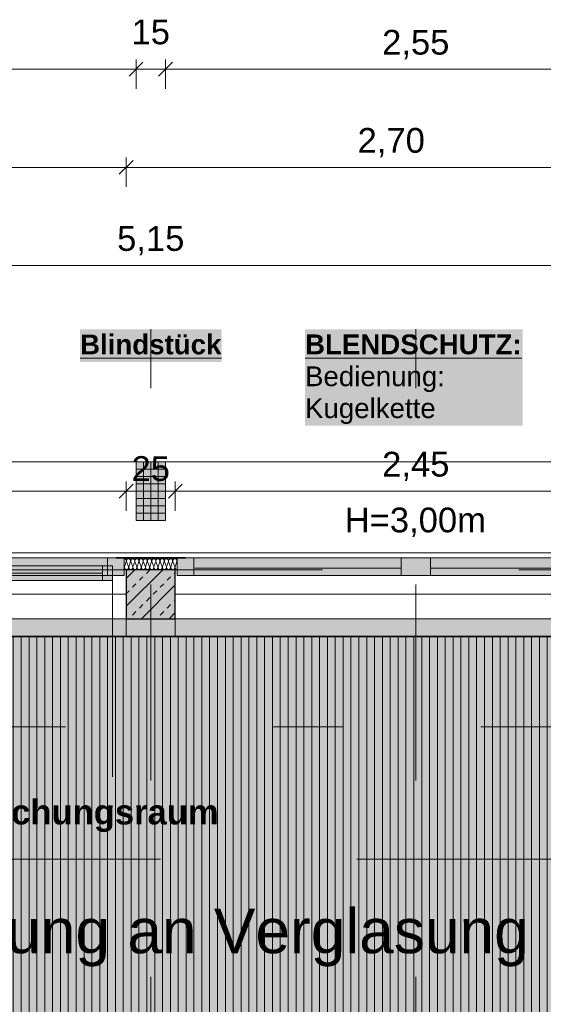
# Model space of a CAD drawing. Header units: metres. Extents: x -111 to 152, y -132 to 99.
# Tile 227 of 256: x -3.37 to -0.7, y -2.09 to 2.93. Entities that reach past the tile are written whole.
import ezdxf
from ezdxf.enums import TextEntityAlignment as Align

# ---------------------------------------------------------------- set-up
doc = ezdxf.new("R2010")
doc.units = ezdxf.units.M
doc.header["$PDMODE"] = 1
doc.header["$PDSIZE"] = -2
for name, pattern in [('Achsen 01', [5.291531, 3.175, -1.058062, 0.352704, -0.705764]), ('gestrichelt - 01', [2, 1, -1]), ('ISO-07 Punktiert', [0.889, 0.127, -0.762]), ('Raster 01', [2, 1, -1]), ('VW-01 Strichlinie kurz', [2, 1, -1])]:
    doc.linetypes.add(name, pattern=pattern)
doc.layers.get('0').update_dxf_attribs({"lineweight": 25})
for name, color, linetype, lineweight, true_color in [('013_Beton und Stahlbetonarbeiten-000 Sichtbeton-333 Außenstütze', 5, 'Continuous', 5, 0x0000ff), ('013_Beton und Stahlbetonarbeiten-000 Sichtbeton-334 Außenwandöf', 5, 'Continuous', 5, 0x0000ff), ('014_Fassadenarbeiten-000 Aufsicht Betonfertigteile', 7, 'Continuous', 9, 0xc0c0c0), ('014_Fassadenarbeiten-330 mineralische Dämmung', 7, 'Continuous', 9, 0x666666), ('031_Metallbauarbeiten-350 Lamellendecke DS', 7, 'Continuous', 35, 0x666666), ('032_Metallarbeiten-Fenster', 7, 'Continuous', 13, 0x444444), ('AV1-Achsen', 1, 'Achsen 01', 18, 0xff0000), ('AV1-Raster', 7, 'Raster 01', 9, 0xa6a6a6)]:
    doc.layers.add(name, color=color, linetype=linetype, lineweight=lineweight, true_color=true_color)
for name, color, linetype, lineweight in [('013_Beton und Stahlbetonarbeiten-000 Unterzüge', 7, 'ISO-07 Punktiert', 13), ('013_Beton und Stahlbetonarbeiten-330 Außenstützen', 7, 'Continuous', 25), ('014_Fassadenarbeiten-330 Betonfertigteile vertikal', 7, 'Continuous', 9), ('030_Sonnenschutzarbeiten-BLENDSCHUTZ', 7, 'Continuous', 5), ('030_Sonnenschutzarbeiten-BLENDSCHUTZ  Beschriftung', 7, 'Continuous', 5), ('039_Trockenbauarbeiten-alllg.', 7, 'Continuous', 9), ('_1.35m (3D)', 7, 'Continuous', 9), ('_EG (2D)', 7, 'Continuous', 9), ('_EG - DS (2D)', 7, 'Continuous', 9), ('_GRU (2D)', 7, 'Continuous', 9), ('_Legende (2D)', 7, 'Continuous', 9), ('AV1-Schnitt Achsen', 7, 'Achsen 01', 18), ('AV1-Stempel-Raumstempel', 7, 'Continuous', 9), ('Bemaßung-Bemaßung', 7, 'Continuous', 9), ('Keine', 7, 'Continuous', 9)]:
    doc.layers.add(name, color=color, linetype=linetype, lineweight=lineweight)
doc.layers.get('0').freeze()
doc.styles.add('Arial', font='arial.ttf')
doc.styles.add('Arial (bold)', font='arialbd.ttf')
doc.dimstyles.new('COE 50', dxfattribs={"dimtxt": 126.090495, "dimasz": 0.001414, "dimexe": 0.001, "dimexo": 0.01, "dimgap": 0.001, "dimtad": 1, "dimdec": 3, "dimtxsty": 'Arial', "dimblk": 'VW_SLASH-3', "dimblk1": 'VW_SLASH-3', "dimblk2": 'VW_SLASH-3', "dimcen": 0, "dimadec": 3, "dimazin": 0, "dimtfac": 0.8, "dimtdec": 3, "dimtix": 1, "dimtmove": 0, "dimatfit": 0, "dimldrblk": 'VW_SLASH-2', "dimfxl": 0.002, "dimfxlon": 1, "dimfrac": 2, "dimtolj": 1, "dimarcsym": 0})

# ---------------------------------------------------------------- blocks, each defined once
blk = doc.blocks.new('Group-2')
at = {"layer": 'AV1-Raster'}
for p, q in [((-2.7, -22.95), (-2.7, 1.35)), ((-1.35, -22.95), (-1.35, 1.35)), ((1.35, -1.35), (-40.5, -1.35))]:
    blk.add_line(p, q, dxfattribs=at)
blk = doc.blocks.new('1.35m (3D)')
at = {"layer": 'AV1-Raster', "color": 7}
blk.add_blockref('Group-2', (0, 0), dxfattribs=at)
blk = doc.blocks.new('Blendschutz Beschriftung')
at = {"layer": '030_Sonnenschutzarbeiten-BLENDSCHUTZ  Beschriftung', "color": 254, "linetype": 'Continuous', "transparency": 33554559}
blk.add_solid([(-0.554, -0.1644), (0.554, -0.1644), (-0.554, 0.3267), (0.554, 0.3267)], dxfattribs=at)
at = {"layer": '030_Sonnenschutzarbeiten-BLENDSCHUTZ  Beschriftung', "insert": (-0.554, 0.3002), "char_height": 0.100872, "attachment_point": 1, "line_spacing_factor": 0.967016, "style": 'Arial (bold)'}
blk.add_mtext('{\\LBLENDSCHUTZ:}{\\fArial|b0|i0|c0|p0;\\l\\PBedienung: \\PKugelkette }', dxfattribs=at)
blk = doc.blocks.new('VW_SLASH-3')
at = {"color": 0, "linetype": 'ByBlock', "lineweight": -2, "transparency": 16777216}
blk.add_line((0, 0), (-1, 0), dxfattribs=at)
at = {"color": 0, "linetype": 'Continuous', "lineweight": 15, "transparency": 16777216, "flags": 128}
blk.add_lwpolyline([(0.5, 0.5), (-0.5, -0.5)], dxfattribs=at)
blk = doc.blocks.new('*D38')
at = {"layer": '030_Sonnenschutzarbeiten-BLENDSCHUTZ', "color": 0, "lineweight": -2}
for p, q in [((-5.275, 0.425), (-5.275, 0.575)), ((-2.825, 0.425), (-2.825, 0.575)), ((-2.8957, 0.525), (-5.2043, 0.525))]:
    blk.add_line(p, q, dxfattribs=at)
at = {"layer": 'Defpoints', "color": 0}
for p in [(-5.275, 0.525), (-5.275, -0.215), (-2.825, -0.215)]:
    blk.add_point(p, dxfattribs=at)
at = {"layer": '030_Sonnenschutzarbeiten-BLENDSCHUTZ', "color": 0, "lineweight": -2, "xscale": 0.070693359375, "yscale": 0.070693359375, "zscale": 0.070693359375, "rotation": 180}
blk.add_blockref('VW_SLASH-3', (-5.275, 0.525), dxfattribs=at)
at = {"layer": '030_Sonnenschutzarbeiten-BLENDSCHUTZ', "color": 0, "lineweight": -2, "xscale": 0.070693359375, "yscale": 0.070693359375, "zscale": 0.070693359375}
blk.add_blockref('VW_SLASH-3', (-2.825, 0.525), dxfattribs=at)
at = {"layer": '030_Sonnenschutzarbeiten-BLENDSCHUTZ', "color": 0, "lineweight": 13, "insert": (-4.05, 0.6508), "char_height": 0.12609, "attachment_point": 5, "style": 'Arial'}
blk.add_mtext('\\A1;2,45', dxfattribs=at)
blk = doc.blocks.new('VW_SLASH-2')
at = {"color": 0, "linetype": 'ByBlock', "lineweight": -2, "transparency": 16777216}
blk.add_line((0, 0), (-1, 0), dxfattribs=at)
at = {"color": 0, "linetype": 'Continuous', "lineweight": 15, "transparency": 16777216, "flags": 128}
blk.add_lwpolyline([(0.5, 0.5), (-0.5, -0.5)], dxfattribs=at)
blk = doc.blocks.new('*D64')
at = {"layer": '030_Sonnenschutzarbeiten-BLENDSCHUTZ', "color": 0, "lineweight": -2}
for p, q in [((-2.825, 0.425), (-2.825, 0.575)), ((-2.575, 0.425), (-2.575, 0.575)), ((-2.8957, 0.525), (-2.9664, 0.525)), ((-2.825, 0.525), (-2.575, 0.525)), ((-2.5043, 0.525), (-2.4336, 0.525))]:
    blk.add_line(p, q, dxfattribs=at)
at = {"layer": 'Defpoints', "color": 0}
for p in [(-2.575, 0.525), (-2.825, -0.215), (-2.575, -0.215)]:
    blk.add_point(p, dxfattribs=at)
at = {"layer": '030_Sonnenschutzarbeiten-BLENDSCHUTZ', "color": 0, "lineweight": -2, "xscale": 0.070693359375, "yscale": 0.070693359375, "zscale": 0.070693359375}
blk.add_blockref('VW_SLASH-3', (-2.825, 0.525), dxfattribs=at)
at = {"layer": '030_Sonnenschutzarbeiten-BLENDSCHUTZ', "color": 0, "lineweight": -2, "xscale": 0.070693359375, "yscale": 0.070693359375, "zscale": 0.070693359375, "rotation": 180}
blk.add_blockref('VW_SLASH-3', (-2.575, 0.525), dxfattribs=at)
at = {"layer": '030_Sonnenschutzarbeiten-BLENDSCHUTZ', "color": 0, "lineweight": 13, "insert": (-2.7, 0.6394), "char_height": 0.12609, "attachment_point": 5, "style": 'Arial'}
blk.add_mtext('\\A1;25', dxfattribs=at)
blk = doc.blocks.new('*D71')
at = {"layer": '030_Sonnenschutzarbeiten-BLENDSCHUTZ', "color": 0, "lineweight": -2}
for p, q in [((-2.575, 0.425), (-2.575, 0.575)), ((-0.125, 0.425), (-0.125, 0.575)), ((-0.1957, 0.525), (-2.5043, 0.525))]:
    blk.add_line(p, q, dxfattribs=at)
at = {"layer": 'Defpoints', "color": 0}
for p in [(-2.575, 0.525), (-2.575, -0.215), (-0.125, -0.215)]:
    blk.add_point(p, dxfattribs=at)
at = {"layer": '030_Sonnenschutzarbeiten-BLENDSCHUTZ', "color": 0, "lineweight": -2, "xscale": 0.070693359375, "yscale": 0.070693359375, "zscale": 0.070693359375, "rotation": 180}
blk.add_blockref('VW_SLASH-3', (-2.575, 0.525), dxfattribs=at)
at = {"layer": '030_Sonnenschutzarbeiten-BLENDSCHUTZ', "color": 0, "lineweight": -2, "xscale": 0.070693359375, "yscale": 0.070693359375, "zscale": 0.070693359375}
blk.add_blockref('VW_SLASH-3', (-0.125, 0.525), dxfattribs=at)
at = {"layer": '030_Sonnenschutzarbeiten-BLENDSCHUTZ', "color": 0, "lineweight": 13, "insert": (-1.35, 0.6508), "char_height": 0.12609, "attachment_point": 5, "style": 'Arial'}
blk.add_mtext('\\A1;2,45', dxfattribs=at)
blk = doc.blocks.new('*D374')
at = {"layer": 'Bemaßung-Bemaßung', "color": 0, "lineweight": -2}
for p, q in [((-5.325, 2.575), (-5.325, 2.725)), ((-2.775, 2.575), (-2.775, 2.725)), ((-2.8457, 2.675), (-5.2543, 2.675))]:
    blk.add_line(p, q, dxfattribs=at)
at = {"layer": 'Defpoints', "color": 0}
for p in [(-5.325, 2.675), (-5.325, 0.675), (-2.775, 0.675)]:
    blk.add_point(p, dxfattribs=at)
at = {"layer": 'Bemaßung-Bemaßung', "color": 0, "lineweight": -2, "xscale": 0.070693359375, "yscale": 0.070693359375, "zscale": 0.070693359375, "rotation": 180}
blk.add_blockref('VW_SLASH-3', (-5.325, 2.675), dxfattribs=at)
at = {"layer": 'Bemaßung-Bemaßung', "color": 0, "lineweight": -2, "xscale": 0.070693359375, "yscale": 0.070693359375, "zscale": 0.070693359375}
blk.add_blockref('VW_SLASH-3', (-2.775, 2.675), dxfattribs=at)
at = {"layer": 'Bemaßung-Bemaßung', "color": 0, "insert": (-4.05, 2.8008), "char_height": 0.12609, "attachment_point": 5, "style": 'Arial'}
blk.add_mtext('\\A1;2,55', dxfattribs=at)
blk = doc.blocks.new('*D375')
at = {"layer": 'Bemaßung-Bemaßung', "color": 0, "lineweight": -2}
for p, q in [((-2.775, 2.575), (-2.775, 2.725)), ((-2.625, 2.575), (-2.625, 2.725)), ((-2.8457, 2.675), (-2.9164, 2.675)), ((-2.625, 2.675), (-2.775, 2.675)), ((-2.5543, 2.675), (-2.4836, 2.675))]:
    blk.add_line(p, q, dxfattribs=at)
at = {"layer": 'Defpoints', "color": 0}
for p in [(-2.775, 2.675), (-2.775, 0.675), (-2.625, 0.675)]:
    blk.add_point(p, dxfattribs=at)
at = {"layer": 'Bemaßung-Bemaßung', "color": 0, "lineweight": -2, "xscale": 0.070693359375, "yscale": 0.070693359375, "zscale": 0.070693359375}
blk.add_blockref('VW_SLASH-3', (-2.775, 2.675), dxfattribs=at)
at = {"layer": 'Bemaßung-Bemaßung', "color": 0, "lineweight": -2, "xscale": 0.070693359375, "yscale": 0.070693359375, "zscale": 0.070693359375, "rotation": 180}
blk.add_blockref('VW_SLASH-3', (-2.625, 2.675), dxfattribs=at)
at = {"layer": 'Bemaßung-Bemaßung', "color": 0, "insert": (-2.7, 2.8644), "char_height": 0.12609, "attachment_point": 5, "style": 'Arial'}
blk.add_mtext('\\A1;15', dxfattribs=at)
blk = doc.blocks.new('*D376')
at = {"layer": 'Bemaßung-Bemaßung', "color": 0, "lineweight": -2}
for p, q in [((-2.625, 2.575), (-2.625, 2.725)), ((-0.075, 2.575), (-0.075, 2.725)), ((-0.1457, 2.675), (-2.5543, 2.675))]:
    blk.add_line(p, q, dxfattribs=at)
at = {"layer": 'Defpoints', "color": 0}
for p in [(-2.625, 2.675), (-2.625, 0.675), (-0.075, 0.675)]:
    blk.add_point(p, dxfattribs=at)
at = {"layer": 'Bemaßung-Bemaßung', "color": 0, "lineweight": -2, "xscale": 0.070693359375, "yscale": 0.070693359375, "zscale": 0.070693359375, "rotation": 180}
blk.add_blockref('VW_SLASH-3', (-2.625, 2.675), dxfattribs=at)
at = {"layer": 'Bemaßung-Bemaßung', "color": 0, "lineweight": -2, "xscale": 0.070693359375, "yscale": 0.070693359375, "zscale": 0.070693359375}
blk.add_blockref('VW_SLASH-3', (-0.075, 2.675), dxfattribs=at)
at = {"layer": 'Bemaßung-Bemaßung', "color": 0, "insert": (-1.35, 2.8008), "char_height": 0.12609, "attachment_point": 5, "style": 'Arial'}
blk.add_mtext('\\A1;2,55', dxfattribs=at)
blk = doc.blocks.new('*D396')
at = {"layer": 'Bemaßung-Bemaßung', "color": 0, "lineweight": -2}
for p, q in [((-5.275, 1.575), (-5.275, 1.725)), ((-0.125, 1.575), (-0.125, 1.725)), ((-0.1957, 1.675), (-5.2043, 1.675))]:
    blk.add_line(p, q, dxfattribs=at)
at = {"layer": 'Defpoints', "color": 0}
for p in [(-5.275, 1.675), (-0.125, 0.125), (-5.275, -0.125)]:
    blk.add_point(p, dxfattribs=at)
at = {"layer": 'Bemaßung-Bemaßung', "color": 0, "lineweight": -2, "xscale": 0.070693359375, "yscale": 0.070693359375, "zscale": 0.070693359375, "rotation": 180}
blk.add_blockref('VW_SLASH-3', (-5.275, 1.675), dxfattribs=at)
at = {"layer": 'Bemaßung-Bemaßung', "color": 0, "lineweight": -2, "xscale": 0.070693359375, "yscale": 0.070693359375, "zscale": 0.070693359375}
blk.add_blockref('VW_SLASH-3', (-0.125, 1.675), dxfattribs=at)
at = {"layer": 'Bemaßung-Bemaßung', "color": 0, "insert": (-2.7, 1.8008), "char_height": 0.12609, "attachment_point": 5, "style": 'Arial'}
blk.add_mtext('\\A1;5,15', dxfattribs=at)
blk = doc.blocks.new('*D427')
at = {"layer": 'Bemaßung-Bemaßung', "color": 0, "lineweight": -2}
for p, q in [((1.075, 0.675), (1.225, 0.675)), ((1.175, 0.1957), (1.175, 0.6043)), ((1.075, 0.125), (1.225, 0.125))]:
    blk.add_line(p, q, dxfattribs=at)
at = {"layer": 'Defpoints', "color": 0}
for p in [(-2.625, 0.675), (1.175, 0.675), (-2.575, 0.125)]:
    blk.add_point(p, dxfattribs=at)
at = {"layer": 'Bemaßung-Bemaßung', "color": 0, "lineweight": -2, "xscale": 0.070693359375, "yscale": 0.070693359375, "zscale": 0.070693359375}
for p, rotation in [((1.175, 0.675), 90.00000000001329), ((1.175, 0.125), 270.0000000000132)]:
    blk.add_blockref('VW_SLASH-3', p, dxfattribs=dict(at, rotation=rotation))
at = {"layer": 'Bemaßung-Bemaßung', "color": 0, "insert": (1.0609, 0.4), "char_height": 0.12609, "attachment_point": 5, "rotation": 90, "style": 'Arial'}
blk.add_mtext('\\A1;55', dxfattribs=at)
blk = doc.blocks.new('*D428')
at = {"layer": 'Bemaßung-Bemaßung', "color": 0, "lineweight": -2}
for p, q in [((1.175, 0.1957), (1.175, 0.2664)), ((1.075, 0.125), (1.225, 0.125)), ((1.175, -0.125), (1.175, 0.125)), ((1.075, -0.125), (1.225, -0.125)), ((1.175, -0.1957), (1.175, -0.2664))]:
    blk.add_line(p, q, dxfattribs=at)
at = {"layer": 'Defpoints', "color": 0}
for p in [(-2.575, 0.125), (1.175, 0.125), (-2.575, -0.125)]:
    blk.add_point(p, dxfattribs=at)
at = {"layer": 'Bemaßung-Bemaßung', "color": 0, "lineweight": -2, "xscale": 0.070693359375, "yscale": 0.070693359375, "zscale": 0.070693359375}
for p, rotation in [((1.175, 0.125), 270.0000000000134), ((1.175, -0.125), 90.00000000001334)]:
    blk.add_blockref('VW_SLASH-3', p, dxfattribs=dict(at, rotation=rotation))
at = {"layer": 'Bemaßung-Bemaßung', "color": 0, "insert": (1.0606, 0), "char_height": 0.12609, "attachment_point": 5, "rotation": 90, "style": 'Arial'}
blk.add_mtext('\\A1;25', dxfattribs=at)
blk = doc.blocks.new('*D429')
at = {"layer": 'Bemaßung-Bemaßung', "color": 0, "lineweight": -2}
for p, q in [((1.075, -0.125), (1.225, -0.125)), ((1.175, -7.8793), (1.175, -0.1957)), ((1.075, -7.95), (1.225, -7.95))]:
    blk.add_line(p, q, dxfattribs=at)
at = {"layer": 'Defpoints', "color": 0}
for p in [(-2.575, -0.125), (1.175, -0.125), (-1.475, -7.95)]:
    blk.add_point(p, dxfattribs=at)
at = {"layer": 'Bemaßung-Bemaßung', "color": 0, "lineweight": -2, "xscale": 0.070693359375, "yscale": 0.070693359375, "zscale": 0.070693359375}
for p, rotation in [((1.175, -0.125), 90.00000000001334), ((1.175, -7.95), 270.0000000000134)]:
    blk.add_blockref('VW_SLASH-3', p, dxfattribs=dict(at, rotation=rotation))
at = {"layer": 'Bemaßung-Bemaßung', "color": 0, "insert": (1.0283, -4.0375), "char_height": 0.12609, "attachment_point": 5, "rotation": 90, "style": 'Arial'}
blk.add_mtext('\\A1;7,82\\S5^ ;', dxfattribs=at)
blk = doc.blocks.new('*D594')
at = {"layer": 'Bemaßung-Bemaßung', "color": 0, "lineweight": -2}
for p, q in [((-5.275, 2.075), (-5.275, 2.225)), ((-2.825, 2.075), (-2.825, 2.225)), ((-2.8957, 2.175), (-5.2043, 2.175))]:
    blk.add_line(p, q, dxfattribs=at)
at = {"layer": 'Defpoints', "color": 0}
for p in [(-5.275, 2.175), (-5.275, -0.125), (-2.825, -0.125)]:
    blk.add_point(p, dxfattribs=at)
at = {"layer": 'Bemaßung-Bemaßung', "color": 0, "lineweight": -2, "xscale": 0.070693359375, "yscale": 0.070693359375, "zscale": 0.070693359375, "rotation": 180}
blk.add_blockref('VW_SLASH-3', (-5.275, 2.175), dxfattribs=at)
at = {"layer": 'Bemaßung-Bemaßung', "color": 0, "lineweight": -2, "xscale": 0.070693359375, "yscale": 0.070693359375, "zscale": 0.070693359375}
blk.add_blockref('VW_SLASH-3', (-2.825, 2.175), dxfattribs=at)
at = {"layer": 'Bemaßung-Bemaßung', "color": 0, "insert": (-4.05, 2.3008), "char_height": 0.12609, "attachment_point": 5, "style": 'Arial'}
blk.add_mtext('\\A1;2,45', dxfattribs=at)
blk = doc.blocks.new('*D595')
at = {"layer": 'Bemaßung-Bemaßung', "color": 0, "lineweight": -2}
for p, q in [((-2.825, 2.075), (-2.825, 2.225)), ((-0.125, 2.075), (-0.125, 2.225)), ((-0.1957, 2.175), (-2.7543, 2.175))]:
    blk.add_line(p, q, dxfattribs=at)
at = {"layer": 'Defpoints', "color": 0}
for p in [(-2.825, 2.175), (-2.825, -0.125), (-0.125, -0.125)]:
    blk.add_point(p, dxfattribs=at)
at = {"layer": 'Bemaßung-Bemaßung', "color": 0, "lineweight": -2, "xscale": 0.070693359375, "yscale": 0.070693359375, "zscale": 0.070693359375, "rotation": 180}
blk.add_blockref('VW_SLASH-3', (-2.825, 2.175), dxfattribs=at)
at = {"layer": 'Bemaßung-Bemaßung', "color": 0, "lineweight": -2, "xscale": 0.070693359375, "yscale": 0.070693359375, "zscale": 0.070693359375}
blk.add_blockref('VW_SLASH-3', (-0.125, 2.175), dxfattribs=at)
at = {"layer": 'Bemaßung-Bemaßung', "color": 0, "insert": (-1.475, 2.3008), "char_height": 0.12609, "attachment_point": 5, "style": 'Arial'}
blk.add_mtext('\\A1;2,70', dxfattribs=at)
blk = doc.blocks.new('Raumstempel - Symbol - 1 (2D)')
at = {"layer": 'AV1-Stempel-Raumstempel', "attachment_point": 1, "line_spacing_factor": 0.967919, "style": 'Arial'}
for s, insert, char_height in [('Raumfläche:', (0.2, -0.6736), 0.088263), ('m²', (1.6225, -0.6736), 0.08826), ('Raumumf.:', (0.2, -0.8236), 0.08826), ('m', (1.6225, -0.8236), 0.0883), ('LRH:', (0.2, -0.9736), 0.08826), ('m', (1.6225, -0.9736), 0.0883), ('Bodenbelag:', (0.2, -1.118), 0.088263), ('Decke:', (0.2, -1.4131), 0.08826), ('Höhe DA:', (0.2, -1.5607), 0.08826), ('m', (1.6225, -1.5625), 0.0883)]:
    blk.add_mtext(s, dxfattribs=dict(at, insert=insert, char_height=char_height))
at = {"layer": 'AV1-Stempel-Raumstempel'}
for tag, style, p in [('Raumnummer', 'Arial', (0.2, -0.2337)), ('Raumname', 'Arial (bold)', (0.2, -0.4337))]:
    blk.add_attdef(tag, text='', height=0.1261, dxfattribs=dict(at, style=style)).set_placement(p, align=Align.TOP_LEFT)
at = {"layer": 'AV1-Stempel-Raumstempel', "style": 'Arial'}
for tag, p in [('Raumfläche', (1.5725, -0.6736)), ('Raumumfang', (1.5725, -0.8236)), ('LRH', (1.5725, -0.9736)), ('Bodenbelag', (1.7253, -1.1199)), ('Bodendetail', (1.7253, -1.2674)), ('Decke', (1.7278, -1.415)), ('Höhe_DA', (1.5725, -1.5625))]:
    blk.add_attdef(tag, text='', height=0.0883, dxfattribs=at).set_placement(p, align=Align.TOP_RIGHT)
blk = doc.blocks.new('Group-443')
at = {"layer": '032_Metallarbeiten-Fenster', "linetype": 'Continuous', "lineweight": 0}
for points in [[(-2.565, 0.185), (-2.48, 0.185), (-2.48, 0.095), (-2.565, 0.095)], [(-2.48, 0.095), (-2.48, 0.185), (-0.2, 0.185), (-0.2, 0.095)], [(-1.425, 0.185), (-1.275, 0.185), (-1.275, 0.095), (-1.425, 0.095)], [(-0.135, 0.185), (-0.2, 0.185), (-0.2, 0.095), (-0.135, 0.095)]]:
    blk.add_hatch(color=7, dxfattribs=at).paths.add_polyline_path(points)
at = {"layer": '032_Metallarbeiten-Fenster', "color": 7, "lineweight": 18}
for p, q in [((-2.4762, 0.1325), (-1.425, 0.1325)), ((-0.2, 0.1325), (-1.275, 0.1325))]:
    blk.add_line(p, q, dxfattribs=at)
at = {"layer": '032_Metallarbeiten-Fenster', "color": 7, "lineweight": 18, "flags": 128}
for points in [[(-2.565, 0.185), (-2.48, 0.185), (-2.48, 0.095), (-2.565, 0.095)], [(-2.48, 0.095), (-2.48, 0.185), (-0.2, 0.185), (-0.2, 0.095)], [(-1.425, 0.185), (-1.275, 0.185), (-1.275, 0.095), (-1.425, 0.095)], [(-0.135, 0.185), (-0.2, 0.185), (-0.2, 0.095), (-0.135, 0.095)]]:
    blk.add_lwpolyline(points, close=True, dxfattribs=at)
blk = doc.blocks.new('Group-457')
at = {"layer": '032_Metallarbeiten-Fenster', "linetype": 'Continuous', "lineweight": 0}
for points in [[(-5.265, 0.185), (-5.18, 0.185), (-5.18, 0.095), (-5.265, 0.095)], [(-2.92, 0.095), (-2.92, 0.185), (-5.18, 0.185), (-5.18, 0.095)], [(-3.975, 0.17), (-4.125, 0.17), (-4.125, 0.095), (-3.975, 0.095)], [(-2.835, 0.185), (-2.92, 0.185), (-2.92, 0.095), (-2.835, 0.095)], [(-3.975, 0.145), (-4.025, 0.145), (-4.025, 0.07), (-3.975, 0.07)], [(-2.945, 0.145), (-3.975, 0.145), (-3.975, 0.07), (-2.945, 0.07)], [(-2.895, 0.145), (-2.945, 0.145), (-2.945, 0.07), (-2.895, 0.07)]]:
    blk.add_hatch(color=7, dxfattribs=at).paths.add_polyline_path(points)
at = {"layer": '032_Metallarbeiten-Fenster', "color": 7, "lineweight": 18}
for p, q in [((-5.18, 0.1262), (-4.125, 0.1262)), ((-2.945, 0.1075), (-3.975, 0.1075))]:
    blk.add_line(p, q, dxfattribs=at)
at = {"layer": '032_Metallarbeiten-Fenster', "color": 7, "linetype": 'gestrichelt - 01', "lineweight": 18, "transparency": 33554687}
blk.add_line((-2.895, 0.07), (-2.895, -1.06), dxfattribs=at)
at = {"layer": '032_Metallarbeiten-Fenster', "color": 7, "lineweight": 18, "flags": 128}
for points in [[(-5.265, 0.185), (-5.18, 0.185), (-5.18, 0.095), (-5.265, 0.095)], [(-2.92, 0.095), (-2.92, 0.185), (-5.18, 0.185), (-5.18, 0.095)], [(-3.975, 0.17), (-4.125, 0.17), (-4.125, 0.095), (-3.975, 0.095)], [(-2.835, 0.185), (-2.92, 0.185), (-2.92, 0.095), (-2.835, 0.095)], [(-3.975, 0.145), (-4.025, 0.145), (-4.025, 0.07), (-3.975, 0.07)], [(-2.945, 0.145), (-3.975, 0.145), (-3.975, 0.07), (-2.945, 0.07)], [(-2.895, 0.145), (-2.945, 0.145), (-2.945, 0.07), (-2.895, 0.07)]]:
    blk.add_lwpolyline(points, close=True, dxfattribs=at)
at = {"layer": '032_Metallarbeiten-Fenster', "color": 7, "linetype": 'gestrichelt - 01', "lineweight": 18, "transparency": 33554687}
blk.add_arc((-2.895, 0.07), 1.13, 180, 269.9996, dxfattribs=at)
blk = doc.blocks.new('Group-459')
at = {"layer": '014_Fassadenarbeiten-330 mineralische Dämmung', "transparency": 33554687, "flags": 128}
for points in [[(15.3239, -23.284, 0.513088), (15.3342, -23.27), (15.3252, -23.242, -1.372995), (15.3456, -23.242), (15.3353, -23.27, 1.372583), (15.3557, -23.27), (15.3467, -23.242, -1.372995), (15.3671, -23.242), (15.3567, -23.27, 1.372583), (15.3771, -23.27)], [(15.3353, -23.27, 1.372583), (15.3557, -23.27), (15.3467, -23.242, -1.372995), (15.3671, -23.242), (15.3567, -23.27, 1.372583), (15.3771, -23.27), (15.3681, -23.242, -1.372995), (15.3885, -23.242), (15.3782, -23.27, 1.372583), (15.3986, -23.27), (15.3896, -23.242, -1.372995), (15.41, -23.242), (15.3996, -23.27, 1.372583), (15.42, -23.27), (15.411, -23.242, -1.372995), (15.4314, -23.242), (15.4211, -23.27, 1.372583), (15.4415, -23.27), (15.4325, -23.242, -1.372995), (15.4529, -23.242), (15.4425, -23.27, 1.372583), (15.4629, -23.27), (15.4539, -23.242, -1.372995), (15.4743, -23.242), (15.464, -23.27, 1.372583), (15.4844, -23.27), (15.4754, -23.242, -1.372995), (15.4958, -23.242), (15.4854, -23.27, 1.372583), (15.5058, -23.27), (15.4968, -23.242, -1.372995), (15.5172, -23.242), (15.5069, -23.27, 1.372583), (15.5273, -23.27), (15.5183, -23.242, -1.372995), (15.5387, -23.242), (15.5283, -23.27, 1.372583), (15.5487, -23.27), (15.5397, -23.242, -1.372995), (15.5601, -23.242), (15.5498, -23.27, 1.372583), (15.5702, -23.27), (15.5612, -23.242, -1.372995), (15.5816, -23.242)], [(15.5283, -23.27, 0.324435), (15.5322, -23.282, 0.324435), (15.5448, -23.282, 0.324435), (15.5487, -23.27), (15.5397, -23.242, -0.324488), (15.5436, -23.23, -0.324488), (15.5562, -23.23, -0.324488), (15.5601, -23.242), (15.5498, -23.27, 0.324435), (15.5537, -23.282, 0.324435), (15.5663, -23.282, 0.324435), (15.5702, -23.27), (15.5612, -23.242, -0.324488), (15.5651, -23.23, -0.324488), (15.5777, -23.23, -0.324488), (15.5816, -23.242), (15.5712, -23.27, 0.324435), (15.5751, -23.282, 0.324435), (15.5877, -23.282, 0.324435), (15.5916, -23.27), (15.5826, -23.242, -0.540253), (15.5939, -23.228)], [(15.5939, -23.2791, -0.225321), (15.5927, -23.27), (15.5939, -23.2667)]]:
    blk.add_lwpolyline(points, format="xyb", dxfattribs=at)
blk = doc.blocks.new('Group-463')
at = {"layer": '014_Fassadenarbeiten-330 mineralische Dämmung', "transparency": 33554687}
blk.add_blockref('Group-459', (0, 0), dxfattribs=at)
blk = doc.blocks.new('Parametric Object-60')
at = {"layer": '014_Fassadenarbeiten-330 mineralische Dämmung', "color": 7, "transparency": 33554687}
blk.add_blockref('Group-463', (0, 0), dxfattribs=at)
at = {"layer": '014_Fassadenarbeiten-330 mineralische Dämmung', "color": 0, "flags": 1}
for tag in ['IFC_UUID', 'instanceID', 'prm0_name', 'prm0_type', 'prm0_value', 'prm1_name', 'prm1_type', 'prm1_value', 'prm2_name', 'prm2_type', 'prm2_value', 'prm3_name', 'prm3_type', 'prm3_value', 'prm4_name', 'prm4_type', 'prm4_value', 'prm5_name', 'prm5_type', 'prm5_value', 'prm6_name', 'prm6_type', 'prm6_value']:
    blk.add_attdef(tag, (-2.835, 0.1225), '', height=0.00018, dxfattribs=at)
blk = doc.blocks.new('Legende (2D)')
at = {"layer": 'Keine', "color": 7, "transparency": 33554687, "insert": (-11.43645, -1.75), "char_height": 0.2269629, "attachment_point": 4, "line_spacing_factor": 0.969122, "style": 'Arial'}
blk.add_mtext('Einbruchschutzklasse 1 N nach DIN 1627 {\\C8;keine Anforderung an Verglasung }', dxfattribs=at)
blk = doc.blocks.new('Group-717')
at = {"layer": 'AV1-Achsen'}
blk.add_line((-43.2844, 0), (4.2656, 0), dxfattribs=at)
blk = doc.blocks.new('Group-724')
at = {"layer": 'AV1-Schnitt Achsen'}
blk.add_line((-43.35, -0.675), (4.2, -0.675), dxfattribs=at)
blk = doc.blocks.new('GRU (2D)')
at = {"layer": 'AV1-Achsen', "color": 7}
blk.add_blockref('Group-717', (0, 0), dxfattribs=at)
at = {"layer": 'AV1-Schnitt Achsen', "color": 7}
blk.add_blockref('Group-724', (0, 0), dxfattribs=at)
blk = doc.blocks.new('EG - DS (2D)')
at = {"layer": '030_Sonnenschutzarbeiten-BLENDSCHUTZ', "linetype": 'Continuous', "lineweight": 0, "transparency": 33554610}
for color, points in [(161, [(-5.275, -0.215), (-2.825, -0.215), (-2.825, -0.125), (-5.275, -0.125)]), (30, [(-2.575, -0.215), (-2.825, -0.215), (-2.825, -0.125), (-2.575, -0.125)]), (161, [(-2.575, -0.125), (-2.575, -0.215), (-0.125, -0.215), (-0.125, -0.125)])]:
    blk.add_hatch(color=color, dxfattribs=at).paths.add_polyline_path(points)
at = {"layer": '031_Metallbauarbeiten-350 Lamellendecke DS', "linetype": 'Continuous', "lineweight": 0, "transparency": 33554508}
blk.add_hatch(color=254, dxfattribs=at).paths.add_polyline_path([(-5.275, -0.215), (-0.215, -0.215), (-0.215, -7.95), (-5.275, -7.95)])
at = {"layer": '031_Metallbauarbeiten-350 Lamellendecke DS', "linetype": 'Continuous', "lineweight": 9, "transparency": 33554508}
h = blk.add_hatch(dxfattribs=at)
h.set_pattern_fill('Lamellendecke', color=252, style=0, pattern_type=2)
h.set_pattern_definition([(90, (0, 0), (0.04, 0), [])])
h.paths.add_polyline_path([(-5.275, -0.215), (-0.215, -0.215), (-0.215, -7.95), (-5.275, -7.95)])
at = {"layer": '030_Sonnenschutzarbeiten-BLENDSCHUTZ', "color": 251, "lineweight": 13, "flags": 128}
for points in [[(-5.275, -0.215), (-2.825, -0.215), (-2.825, -0.125), (-5.275, -0.125)], [(-2.575, -0.215), (-2.825, -0.215), (-2.825, -0.125), (-2.575, -0.125)], [(-2.575, -0.125), (-2.575, -0.215), (-0.125, -0.215), (-0.125, -0.125)]]:
    blk.add_lwpolyline(points, close=True, dxfattribs=at)
at = {"layer": '030_Sonnenschutzarbeiten-BLENDSCHUTZ', "color": 30, "transparency": 33554610}
blk.add_solid([(-3.0611, 1.1835), (-2.3389, 1.1835), (-3.0611, 1.35), (-2.3389, 1.35)], dxfattribs=at)
blk.add_solid([(-3.0611, 1.1835), (-2.3389, 1.1835), (-3.0611, 1.35), (-2.3389, 1.35)], dxfattribs=at)
at = {"layer": '031_Metallbauarbeiten-350 Lamellendecke DS', "flags": 128}
blk.add_lwpolyline([(-5.275, -0.215), (-0.215, -0.215), (-0.215, -7.95), (-5.275, -7.95)], close=True, dxfattribs=at)
at = {"layer": '030_Sonnenschutzarbeiten-BLENDSCHUTZ  Beschriftung', "color": 7}
blk.add_blockref('Blendschutz Beschriftung', (-1.3602, 1.0233), dxfattribs=at)
at = {"layer": '030_Sonnenschutzarbeiten-BLENDSCHUTZ', "color": 7, "insert": (-2.7, 1.3232), "char_height": 0.100872, "width": 0.722129, "attachment_point": 2, "line_spacing_factor": 0.969122, "style": 'Arial (bold)'}
blk.add_mtext('{\\LB}{\\Llindstück }', dxfattribs=at)
at = {"layer": '030_Sonnenschutzarbeiten-BLENDSCHUTZ', "color": 7, "insert": (-1.7121, 0.4413), "char_height": 0.12609, "attachment_point": 1, "line_spacing_factor": 0.969122, "style": 'Arial'}
blk.add_mtext('H=3,00m', dxfattribs=at)
at = {"layer": '030_Sonnenschutzarbeiten-BLENDSCHUTZ', "color": 7, "lineweight": 13}
for p1, p2, picture, middle in [((-2.825, -0.215), (-5.275, -0.215), '*D38', (-4.05, 0.6508)), ((-0.125, -0.215), (-2.575, -0.215), '*D71', (-1.35, 0.6508))]:
    dim = blk.add_aligned_dim(p1=p1, p2=p2, distance=-0.74, text='2,45', dimstyle='COE 50', override={"dimtxt": 0.12609, "dimasz": 0.070693, "dimexe": 0.05, "dimgap": 0.05, "dimpost": '<>', "dimtxsty": 'Arial', "dimtmove": 2, "dimfxl": 0.1}, dxfattribs=at)
    dim.commit()
    dim.dimension.update_dxf_attribs({"geometry": picture, "text_midpoint": middle})
at = {"layer": '030_Sonnenschutzarbeiten-BLENDSCHUTZ', "color": 251, "lineweight": 13}
dim = blk.add_linear_dim(base=(-2.575, 0.525), p1=(-2.825, -0.215), p2=(-2.575, -0.215), text='25', dimstyle='COE 50', override={"dimtxt": 0.12609, "dimasz": 0.070693, "dimexe": 0.05, "dimgap": 0.05, "dimpost": '<>', "dimtxsty": 'Arial', "dimtmove": 2, "dimfxl": 0.1}, dxfattribs=at)
dim.commit()
dim.dimension.update_dxf_attribs({"geometry": '*D64', "text_midpoint": (-2.7, 0.6394)})
blk = doc.blocks.new('EG (2D)')
at = {"layer": '013_Beton und Stahlbetonarbeiten-330 Außenstützen', "linetype": 'Continuous', "lineweight": 0, "true_color": 0xc0c0c0}
blk.add_hatch(color=9, dxfattribs=at).paths.add_polyline_path([(-2.575, 0.125), (-2.825, 0.125), (-2.825, -0.125), (-2.575, -0.125)])
at = {"layer": '013_Beton und Stahlbetonarbeiten-330 Außenstützen', "linetype": 'Continuous', "lineweight": 13}
h = blk.add_hatch(dxfattribs=at)
h.set_pattern_fill('Stahlbeton', color=251, style=0, pattern_type=2)
h.set_pattern_definition([(45, (0, 0), (0.0707107, -0.0707107), [0.025, -0.025])])
h.paths.add_polyline_path([(-2.575, 0.125), (-2.825, 0.125), (-2.825, -0.125), (-2.575, -0.125)])
h = blk.add_hatch(dxfattribs=at)
h.set_pattern_fill('Stahlbeton-1', color=251, style=0, pattern_type=2)
h.set_pattern_definition([(-135, (0.03106, -0.03313), (0.0707107, -0.0707107), [])])
h.paths.add_polyline_path([(-2.575, 0.125), (-2.825, 0.125), (-2.825, -0.125), (-2.575, -0.125)])
at = {"layer": '014_Fassadenarbeiten-330 Betonfertigteile vertikal', "linetype": 'Continuous', "lineweight": 0}
blk.add_hatch(color=9, dxfattribs=at).paths.add_polyline_path([(-2.775, 0.675), (-2.625, 0.675), (-2.625, 0.375), (-2.775, 0.375)])
at = {"layer": '014_Fassadenarbeiten-330 Betonfertigteile vertikal', "linetype": 'Continuous', "lineweight": 9}
h = blk.add_hatch(dxfattribs=at)
h.set_pattern_fill('Stahlbetonfertigteil', color=8, style=0, pattern_type=2)
h.set_pattern_definition([(-90, (0, 0), (0.0375, 0), [])])
h.paths.add_polyline_path([(-2.775, 0.675), (-2.625, 0.675), (-2.625, 0.375), (-2.775, 0.375)])
at = {"layer": '014_Fassadenarbeiten-330 Betonfertigteile vertikal', "linetype": 'Continuous', "lineweight": 13}
h = blk.add_hatch(dxfattribs=at)
h.set_pattern_fill('Stahlbetonfertigteil-1', color=8, style=0, pattern_type=2)
h.set_pattern_definition([(0, (0, 0), (2e-18, -0.0375), [])])
h.paths.add_polyline_path([(-2.775, 0.675), (-2.625, 0.675), (-2.625, 0.375), (-2.775, 0.375)])
at = {"layer": '032_Metallarbeiten-Fenster', "linetype": 'Continuous', "lineweight": 0, "transparency": 33554687}
blk.add_hatch(color=181, dxfattribs=at).paths.add_polyline_path([(-2.8769, 0.1863), (-2.5231, 0.1863), (-2.5231, 0.1843), (-2.8769, 0.1843)])
at = {"layer": '013_Beton und Stahlbetonarbeiten-000 Sichtbeton-333 Außenstütze', "color": 30}
blk.add_solid([(-2.575, -0.125), (-2.825, -0.125), (-2.625, -0.075), (-2.775, -0.075)], dxfattribs=at)
at = {"layer": '013_Beton und Stahlbetonarbeiten-000 Sichtbeton-334 Außenwandöf', "color": 30}
for points in [[(-2.775, 0.125), (-2.775, -0.075), (-2.825, 0.125), (-2.825, -0.125)], [(-2.575, 0.125), (-2.575, -0.125), (-2.625, 0.125), (-2.625, -0.075)]]:
    blk.add_solid(points, dxfattribs=at)
at = {"layer": '013_Beton und Stahlbetonarbeiten-000 Unterzüge', "linetype": 'VW-01 Strichlinie kurz', "flags": 128}
for points in [[(-5.275, -0.125), (-5.275, 0.125), (-2.825, 0.125), (-2.825, -0.125)], [(-2.575, -0.125), (-2.575, 0.125), (-0.125, 0.125), (-0.125, -0.125)]]:
    blk.add_lwpolyline(points, close=True, dxfattribs=at)
at = {"layer": '013_Beton und Stahlbetonarbeiten-330 Außenstützen', "flags": 128}
blk.add_lwpolyline([(-2.575, 0.125), (-2.825, 0.125), (-2.825, -0.125), (-2.575, -0.125)], close=True, dxfattribs=at)
at = {"layer": '014_Fassadenarbeiten-000 Aufsicht Betonfertigteile', "flags": 128}
blk.add_lwpolyline([(-0.026, 0.21), (-18.874, 0.21), (-18.874, 0.305), (-39.455, 0.305), (-39.825, 0.675), (0.675, 0.675), (0.305, 0.305), (-0.026, 0.305)], close=True, dxfattribs=at)
at = {"layer": '014_Fassadenarbeiten-330 Betonfertigteile vertikal', "flags": 128}
blk.add_lwpolyline([(-2.775, 0.675), (-2.625, 0.675), (-2.625, 0.375), (-2.775, 0.375)], close=True, dxfattribs=at)
at = {"layer": '032_Metallarbeiten-Fenster', "color": 7, "linetype": 'Continuous', "lineweight": 9, "transparency": 33554687, "flags": 128}
blk.add_lwpolyline([(-2.8769, 0.1863), (-2.5231, 0.1863), (-2.5231, 0.1843), (-2.8769, 0.1843)], close=True, dxfattribs=at)
at = {"layer": '039_Trockenbauarbeiten-alllg.'}
for p, q in [((-5.275, 0), (-2.825, 0)), ((-2.575, 0), (-0.125, 0))]:
    blk.add_line(p, q, dxfattribs=at)
at = {"layer": 'Keine', "color": 9, "linetype": 'Continuous', "lineweight": 13, "flags": 128}
blk.add_lwpolyline([(-39.825, 0.675), (0.675, 0.675), (0.675, -22.275), (-39.825, -22.275)], close=True, dxfattribs=at)
at = {"layer": '014_Fassadenarbeiten-330 mineralische Dämmung', "xscale": -1, "rotation": 180}
blk.add_blockref('Parametric Object-60', (-18.1589, -23.103), dxfattribs=at)
at = {"layer": '032_Metallarbeiten-Fenster', "color": 7}
for name in ['Group-457', 'Group-443']:
    blk.add_blockref(name, (0, 0), dxfattribs=at)
at = {"layer": 'AV1-Stempel-Raumstempel'}
blk.add_blockref('Raumstempel - Symbol - 1 (2D)', (-5.275, -0.6134), dxfattribs=at).add_auto_attribs({'Raumname': 'Erweiterung Besprechungsraum', 'Raumnummer': '003', 'Bodendetail': '(BA 1.1)', 'Raumfläche': '42,98', 'LRH': '3', 'Raumumfang': '28,2', 'Höhe_DA': '0,25', 'Decke': 'Lamellendecke', 'Bodenbelag': 'Parkett'})
at = {"layer": 'Bemaßung-Bemaßung'}
for p1, p2, text, override, picture, middle in [((-2.625, 0.675), (-2.775, 0.675), '15', {"dimtxt": 0.12609, "dimasz": 0.070693, "dimexe": 0.05, "dimgap": 0.05, "dimpost": '<>', "dimtxsty": 'Arial', "dimtix": 0, "dimtmove": 2, "dimfxl": 0.1}, '*D375', (-2.7, 2.8644)), ((-2.775, 0.675), (-5.325, 0.675), '2,55', {"dimtxt": 0.12609, "dimasz": 0.070693, "dimexe": 0.05, "dimgap": 0.05, "dimpost": '<>', "dimtxsty": 'Arial', "dimtmove": 2, "dimfxl": 0.1}, '*D374', (-4.05, 2.8008)), ((-0.075, 0.675), (-2.625, 0.675), '2,55', {"dimtxt": 0.12609, "dimasz": 0.070693, "dimexe": 0.05, "dimgap": 0.05, "dimpost": '<>', "dimtxsty": 'Arial', "dimtmove": 2, "dimfxl": 0.1}, '*D376', (-1.35, 2.8008))]:
    dim = blk.add_aligned_dim(p1=p1, p2=p2, distance=-2, text=text, dimstyle='COE 50', override=override, dxfattribs=at)
    dim.commit()
    dim.dimension.update_dxf_attribs({"geometry": picture, "text_midpoint": middle})
for base, p1, p2, text, picture, middle in [((-5.275, 2.175), (-2.825, -0.125), (-5.275, -0.125), '2,45', '*D594', (-4.05, 2.3008)), ((-2.825, 2.175), (-0.125, -0.125), (-2.825, -0.125), '2,70', '*D595', (-1.475, 2.3008)), ((-5.275, 1.675), (-0.125, 0.125), (-5.275, -0.125), '5,15', '*D396', (-2.7, 1.8008))]:
    dim = blk.add_linear_dim(base=base, p1=p1, p2=p2, text=text, dimstyle='COE 50', override={"dimtxt": 0.12609, "dimasz": 0.070693, "dimexe": 0.05, "dimgap": 0.05, "dimpost": '<>', "dimtxsty": 'Arial', "dimtmove": 2, "dimfxl": 0.1}, dxfattribs=at)
    dim.commit()
    dim.dimension.update_dxf_attribs({"geometry": picture, "text_midpoint": middle})
for base, p1, p2, text, picture, middle in [((1.175, 0.675), (-2.575, 0.125), (-2.625, 0.675), '55', '*D427', (1.0609, 0.4)), ((1.175, 0.125), (-2.575, -0.125), (-2.575, 0.125), '25', '*D428', (1.0606, 0)), ((1.175, -0.125), (-1.475, -7.95), (-2.575, -0.125), '7,82\\S5^ ;', '*D429', (1.0283, -4.0375))]:
    dim = blk.add_linear_dim(base=base, p1=p1, p2=p2, angle=270, text=text, dimstyle='COE 50', override={"dimtxt": 0.12609, "dimasz": 0.070693, "dimexe": 0.05, "dimgap": 0.05, "dimpost": '<>', "dimtxsty": 'Arial', "dimtmove": 2, "dimfxl": 0.1}, dxfattribs=at)
    dim.commit()
    dim.dimension.update_dxf_attribs({"geometry": picture, "text_midpoint": middle})

msp = doc.modelspace()

# ---------------------------------------------------------------- block references
at = {"layer": '_1.35m (3D)'}
msp.add_blockref('1.35m (3D)', (0, 0), dxfattribs=at)

# ---------------------------------------------------------------- next in the draw order: block references
at = {"layer": '_EG - DS (2D)'}
msp.add_blockref('EG - DS (2D)', (0, 0), dxfattribs=at)

# ---------------------------------------------------------------- next in the draw order: block references
at = {"layer": '_EG (2D)'}
msp.add_blockref('EG (2D)', (0, 0), dxfattribs=at)

# ---------------------------------------------------------------- next in the draw order: block references
at = {"layer": '_Legende (2D)'}
msp.add_blockref('Legende (2D)', (0, 0), dxfattribs=at)

# ---------------------------------------------------------------- next in the draw order: block references
at = {"layer": '_GRU (2D)'}
msp.add_blockref('GRU (2D)', (0, 0), dxfattribs=at)

doc.saveas('drawing.dxf')
